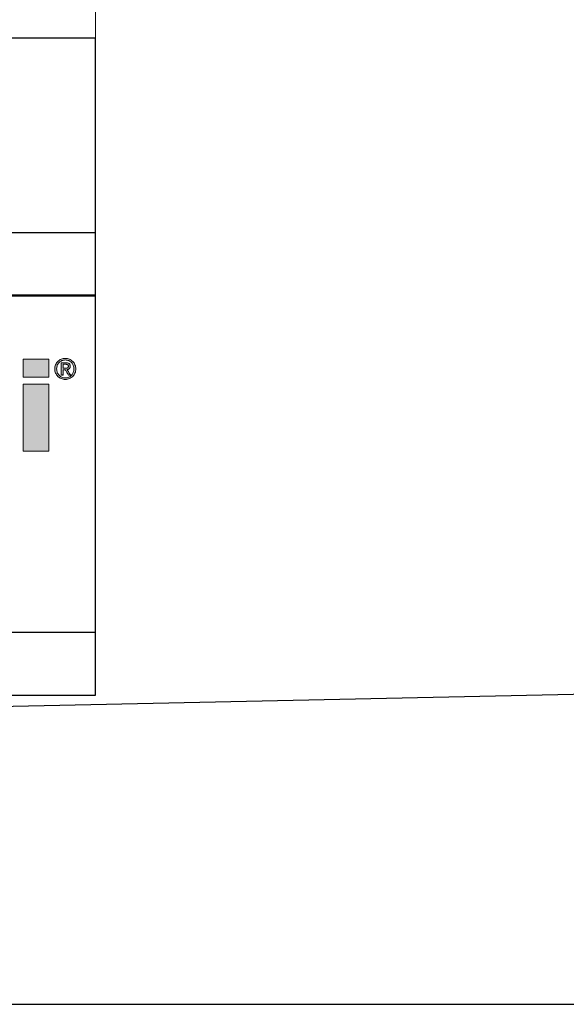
# Model space of a CAD drawing. Header units: millimetres. Extents: x -13716 to 13716, y -300 to 4365.
# Tile 3 of 30: x 2964 to 3654, y -300 to 942. Entities that reach past the tile are written whole.
import ezdxf
from ezdxf.enums import TextEntityAlignment as Align

# ---------------------------------------------------------------- set-up
doc = ezdxf.new("R2010")
doc.units = ezdxf.units.MM
doc.header["$LTSCALE"] = 15
for name, color, linetype, lineweight in [('AM_BOR', 7, 'Continuous', 25), ('Ebene 1', 7, 'Continuous', 25), ('Rahmen (ISO)', 7, 'Continuous', 70), ('Schraffur (ISO)', 7, 'Continuous', 18), ('Titel (ISO)', 7, 'Continuous', 50)]:
    doc.layers.add(name, color=color, linetype=linetype, lineweight=lineweight)
doc.styles.add('Pfeiltext', font='verdana.ttf')
doc.styles.get("Standard").update_dxf_attribs({"font": 'verdana.ttf'})
doc.styles.add('Textstil119', font='verdana.ttf')
doc.styles.add('Textstil121', font='verdana.ttf')
doc.styles.add('Textstil47', font='verdana.ttf')
doc.styles.add('Textstil64', font='verdana.ttf', dxfattribs={"width": 0.800000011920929})
doc.styles.add('Textstil75', font='verdana.ttf')
doc.styles.add('Textstil82', font='verdana.ttf')

# ---------------------------------------------------------------- blocks, each defined once
blk = doc.blocks.new('Ränder wedi_Zeichnungsrahmen')
at = {"layer": 'Rahmen (ISO)', "color": 208, "lineweight": 18, "true_color": 0x400040}
for p, q in [((204.0000000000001, 6.000000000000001), (204, 291)), ((20, 6.000000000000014), (204.0000000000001, 6.000000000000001))]:
    blk.add_line(p, q, dxfattribs=at)
blk = doc.blocks.new('Schriftfelder wedi Standard - Inch_Zoll ohne Toleranz')
at = {"layer": 'Schraffur (ISO)'}
for points in [[(-10.93280612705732, 25.48821071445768), (-10.93280612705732, 26.99831171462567), (-8.7821118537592, 26.99831171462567), (-8.7821118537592, 25.48821071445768)], [(-10.93280612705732, 19.25673867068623), (-8.7821118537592, 19.25673867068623), (-8.7821118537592, 24.8903876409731), (-10.93280612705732, 24.8903876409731)]]:
    blk.add_hatch(color=256, dxfattribs=at).paths.add_polyline_path(points)
h = blk.add_hatch(color=256, dxfattribs=at)
edge = h.paths.add_edge_path(flags=0)
edge.add_spline(control_points=[(-8.055894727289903, 25.8855771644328), (-8.038028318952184, 25.84043056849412), (-7.993895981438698, 25.75478583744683), (-7.904684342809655, 25.6429563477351), (-7.796574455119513, 25.55063131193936), (-7.671269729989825, 25.48040685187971), (-7.530341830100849, 25.4380737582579), (-7.382397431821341, 25.42270256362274), (-7.234421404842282, 25.43855549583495), (-7.094456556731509, 25.4797680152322), (-6.97012902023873, 25.55117490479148), (-6.862710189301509, 25.64314607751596), (-6.772206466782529, 25.75401432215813), (-6.709390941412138, 25.88613500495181), (-6.66368540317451, 26.0311056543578), (-6.652708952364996, 26.18564926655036), (-6.663875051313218, 26.33943107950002), (-6.709724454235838, 26.48136252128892), (-6.772055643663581, 26.61213308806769), (-6.863084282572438, 26.72140675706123), (-6.969854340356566, 26.81317400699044), (-7.095085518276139, 26.88198706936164), (-7.234100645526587, 26.92597128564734), (-7.382402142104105, 26.93802351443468), (-7.530662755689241, 26.9264557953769), (-7.670645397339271, 26.88134752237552), (-7.79684943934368, 26.81371562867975), (-7.904284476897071, 26.72160123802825), (-7.994155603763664, 26.61135374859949), (-8.060391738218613, 26.48224254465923), (-8.103637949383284, 26.33913163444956), (-8.116928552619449, 26.18565327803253), (-8.103914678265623, 26.03141010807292), (-8.07431294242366, 25.93211811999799), (-8.055894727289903, 25.8855771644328)], knot_values=[-1, -1, -1, -1, -0.9687690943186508, -0.9385136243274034, -0.9085278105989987, -0.8778589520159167, -0.8468240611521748, -0.8145097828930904, -0.7828452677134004, -0.7516649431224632, -0.7213472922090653, -0.6913818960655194, -0.6610761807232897, -0.6300757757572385, -0.5978268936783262, -0.5638815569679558, -0.5310491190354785, -0.4992980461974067, -0.4685057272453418, -0.4384438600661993, -0.4085647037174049, -0.3784003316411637, -0.3471606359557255, -0.3155261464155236, -0.283241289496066, -0.2521467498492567, -0.2216294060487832, -0.1917297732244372, -0.1617185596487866, -0.1306941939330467, -0.09899736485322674, -0.06615266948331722, -0.03219547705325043, 0, 0, 0, 0], degree=3, periodic=0)
edge = h.paths.add_edge_path()
edge.add_spline(control_points=[(-8.200604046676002, 26.53313885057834), (-8.224460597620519, 26.47985310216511), (-8.260799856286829, 26.36602977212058), (-8.278921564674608, 26.1855510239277), (-8.261230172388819, 26.00414735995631), (-8.206566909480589, 25.83275761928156), (-8.121663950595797, 25.68096494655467), (-8.01316079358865, 25.54819263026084), (-7.879527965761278, 25.44218324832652), (-7.726605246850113, 25.36226686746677), (-7.558619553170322, 25.31179496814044), (-7.381377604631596, 25.29394571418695), (-7.204399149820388, 25.31162780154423), (-7.037186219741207, 25.36239941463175), (-6.88516449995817, 25.44167066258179), (-6.754126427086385, 25.54928113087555), (-6.644514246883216, 25.68009791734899), (-6.563182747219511, 25.83355757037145), (-6.506356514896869, 26.0038974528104), (-6.491992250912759, 26.18551048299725), (-6.506651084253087, 26.3664087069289), (-6.563454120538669, 26.53372217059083), (-6.644504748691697, 26.6858817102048), (-6.754374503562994, 26.81567839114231), (-6.885447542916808, 26.92283993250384), (-7.036953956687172, 27.00312985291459), (-7.204326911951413, 27.05463680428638), (-7.381377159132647, 27.0693670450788), (-7.558693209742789, 27.05447441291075), (-7.726833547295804, 27.0032604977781), (-7.879255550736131, 26.92233050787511), (-8.012867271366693, 26.81673562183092), (-8.121829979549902, 26.6851226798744), (-8.177185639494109, 26.58544596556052), (-8.200604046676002, 26.53313885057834)], knot_values=[0, 0, 0, 0, 0.03149805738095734, 0.06387075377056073, 0.09725502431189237, 0.129121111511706, 0.160210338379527, 0.1905798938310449, 0.2210451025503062, 0.2515724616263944, 0.2831551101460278, 0.3150974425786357, 0.3470696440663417, 0.37846551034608, 0.408835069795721, 0.4389602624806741, 0.4693765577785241, 0.5002792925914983, 0.5321687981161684, 0.5655311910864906, 0.597881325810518, 0.6294030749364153, 0.6601351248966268, 0.6904067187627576, 0.7205058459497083, 0.7509509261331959, 0.7823552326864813, 0.8143039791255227, 0.8462228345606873, 0.87781387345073, 0.9084163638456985, 0.9388557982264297, 0.9690804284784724, 1, 1, 1, 1], degree=3, periodic=0)
h = blk.add_hatch(color=256, dxfattribs=at)
edge = h.paths.add_edge_path(flags=0)
edge.add_spline(control_points=[(-7.396273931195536, 26.2414252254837), (-7.373185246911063, 26.24052977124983), (-7.327719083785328, 26.24189934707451), (-7.272499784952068, 26.24549593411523), (-7.232064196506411, 26.25484625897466), (-7.205549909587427, 26.26548548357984), (-7.181819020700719, 26.28084826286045), (-7.160619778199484, 26.2995854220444), (-7.143270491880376, 26.32279024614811), (-7.131348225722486, 26.35181926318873), (-7.126028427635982, 26.38607631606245), (-7.125099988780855, 26.42128685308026), (-7.129419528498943, 26.45365640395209), (-7.138141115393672, 26.48082374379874), (-7.15245846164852, 26.50258066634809), (-7.169169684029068, 26.52085806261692), (-7.188703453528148, 26.53597642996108), (-7.218879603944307, 26.55128113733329), (-7.262094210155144, 26.56380816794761), (-7.307785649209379, 26.56719052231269), (-7.340021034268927, 26.5693805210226), (-7.357305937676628, 26.56940269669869), (-7.371031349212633, 26.56939856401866), (-7.397004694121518, 26.56939818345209), (-7.437179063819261, 26.56942997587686), (-7.487212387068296, 26.56928029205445), (-7.526448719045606, 26.56967756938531), (-7.55155489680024, 26.56911477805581), (-7.561029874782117, 26.56983477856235), (-7.569386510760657, 26.56865544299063), (-7.563589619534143, 26.55261079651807), (-7.567571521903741, 26.53481840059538), (-7.565179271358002, 26.48957712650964), (-7.566605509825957, 26.42698102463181), (-7.566524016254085, 26.36027681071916), (-7.565838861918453, 26.31006173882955), (-7.567482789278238, 26.27879957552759), (-7.563724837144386, 26.25884835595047), (-7.569279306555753, 26.24413595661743), (-7.563054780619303, 26.24023461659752), (-7.549206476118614, 26.24341769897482), (-7.509350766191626, 26.23909445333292), (-7.459663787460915, 26.24167881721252), (-7.417389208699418, 26.24148997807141), (-7.401904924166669, 26.2413662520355), (-7.397456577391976, 26.24147109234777), (-7.396273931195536, 26.2414252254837)], knot_values=[-1, -1, -1, -1, -0.9502870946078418, -0.9021752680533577, -0.8813237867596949, -0.8612420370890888, -0.8410507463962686, -0.8207978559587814, -0.8006427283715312, -0.7792801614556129, -0.7539989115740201, -0.7264643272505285, -0.7037414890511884, -0.6839982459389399, -0.6656691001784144, -0.6481914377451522, -0.6308773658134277, -0.6128583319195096, -0.5756711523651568, -0.5350238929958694, -0.5145170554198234, -0.5061655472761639, -0.4978450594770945, -0.4849843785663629, -0.4502882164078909, -0.4113686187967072, -0.3775171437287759, -0.3653955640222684, -0.3580253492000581, -0.3562707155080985, -0.3488263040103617, -0.3332391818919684, -0.3113007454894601, -0.2555355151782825, -0.1958617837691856, -0.1690377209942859, -0.1466107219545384, -0.1303721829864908, -0.1221135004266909, -0.1208620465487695, -0.1153612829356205, -0.0936395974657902, -0.03331408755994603, -0.009566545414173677, -0.002546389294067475, 0, 0, 0, 0], degree=3, periodic=0)
edge = h.paths.add_edge_path()
edge.add_spline(control_points=[(-7.326840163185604, 26.69816923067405), (-7.330131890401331, 26.69816280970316), (-7.342420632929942, 26.69817561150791), (-7.384563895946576, 26.69819861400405), (-7.493434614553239, 26.69731609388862), (-7.60681304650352, 26.70304051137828), (-7.694803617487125, 26.69589715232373), (-7.717149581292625, 26.7016470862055), (-7.737092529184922, 26.6883599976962), (-7.717026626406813, 26.63582300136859), (-7.730690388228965, 26.56361355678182), (-7.722745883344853, 26.40279308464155), (-7.728429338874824, 26.18308593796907), (-7.724025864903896, 25.96109162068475), (-7.729048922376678, 25.80321149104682), (-7.7205537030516, 25.72597758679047), (-7.732829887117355, 25.68148629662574), (-7.721296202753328, 25.66086018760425), (-7.675723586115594, 25.67748600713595), (-7.631029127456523, 25.66245014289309), (-7.591251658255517, 25.67038796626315), (-7.563418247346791, 25.66291506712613), (-7.568284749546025, 25.68638429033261), (-7.563606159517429, 25.7284834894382), (-7.567867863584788, 25.8166624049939), (-7.564486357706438, 25.92536833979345), (-7.569792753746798, 26.0194014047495), (-7.562662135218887, 26.07460687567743), (-7.572096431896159, 26.1033304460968), (-7.551743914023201, 26.11569349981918), (-7.522069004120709, 26.10784295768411), (-7.481301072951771, 26.11218997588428), (-7.440375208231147, 26.10867223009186), (-7.410031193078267, 26.11430092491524), (-7.387058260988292, 26.10397342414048), (-7.376182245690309, 26.07444175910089), (-7.335385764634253, 26.01956302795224), (-7.279991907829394, 25.92528179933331), (-7.207504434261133, 25.81675379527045), (-7.15649626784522, 25.72832349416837), (-7.124030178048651, 25.68650555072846), (-7.115281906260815, 25.66335822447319), (-7.089394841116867, 25.66994767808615), (-7.04343031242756, 25.66278122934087), (-6.995840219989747, 25.67791413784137), (-6.950110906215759, 25.66086802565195), (-6.939307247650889, 25.67369386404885), (-6.966842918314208, 25.69298043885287), (-6.978555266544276, 25.72748086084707), (-7.0293802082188, 25.79728168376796), (-7.089774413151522, 25.89584719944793), (-7.150841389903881, 25.99288068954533), (-7.20080142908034, 26.06465105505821), (-7.213991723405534, 26.0957859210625), (-7.243885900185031, 26.12419964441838), (-7.209886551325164, 26.12627017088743), (-7.172469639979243, 26.13475093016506), (-7.106694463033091, 26.15556340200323), (-7.042542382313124, 26.19732320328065), (-6.990211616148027, 26.25857666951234), (-6.966134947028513, 26.34439973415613), (-6.963748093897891, 26.43864285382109), (-6.981807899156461, 26.53299277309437), (-7.031273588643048, 26.61072357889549), (-7.107781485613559, 26.66486792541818), (-7.209701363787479, 26.69362543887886), (-7.285316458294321, 26.69825022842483), (-7.326840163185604, 26.69816923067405)], knot_values=[0, 0, 0, 0, 0.002245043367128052, 0.008381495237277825, 0.02873655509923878, 0.07663081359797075, 0.08486263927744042, 0.0898017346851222, 0.0910234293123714, 0.1004235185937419, 0.1190949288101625, 0.1447198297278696, 0.2075587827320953, 0.2703977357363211, 0.2960226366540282, 0.3146940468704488, 0.3240941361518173, 0.3248810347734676, 0.3301582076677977, 0.3493479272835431, 0.3575035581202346, 0.36086175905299, 0.3633551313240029, 0.3701703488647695, 0.3927769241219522, 0.4207026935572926, 0.4459688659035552, 0.4551112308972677, 0.4605966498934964, 0.4626068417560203, 0.4699097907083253, 0.4802697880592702, 0.4906297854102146, 0.4979327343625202, 0.5005692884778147, 0.5070694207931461, 0.517902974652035, 0.5478429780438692, 0.5809345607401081, 0.6077229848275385, 0.6157989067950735, 0.6187535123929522, 0.6223445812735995, 0.6310657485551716, 0.65158614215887, 0.6572292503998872, 0.6576153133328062, 0.6625676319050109, 0.6724044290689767, 0.6859045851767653, 0.719010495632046, 0.7521164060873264, 0.7656165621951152, 0.7754533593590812, 0.7804056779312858, 0.783475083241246, 0.7928671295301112, 0.8107324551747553, 0.8278677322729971, 0.8451541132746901, 0.8642265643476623, 0.8873281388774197, 0.9091720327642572, 0.928704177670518, 0.9485808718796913, 0.9716797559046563, 1, 1, 1, 1], degree=3, periodic=0)
at = {"layer": 'AM_BOR', "color": 7}
for p, q in [((-4.835435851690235, 53.99550874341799), (-188.8354355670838, 53.99550874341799)), ((-4.835435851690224, -1.254491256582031), (-4.835435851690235, 53.99550874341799)), ((-188.8354355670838, 37.64550874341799), (-4.835435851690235, 37.64550874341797)), ((-130.1354355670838, 4.045508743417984), (-4.835435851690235, 4.045508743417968)), ((-188.8354355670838, -1.254491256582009), (-4.835435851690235, -1.254491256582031))]:
    blk.add_line(p, q, dxfattribs=at)
at = {"layer": 'Ebene 1', "lineweight": 5}
for p, q in [((-10.93280612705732, 25.48821071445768), (-10.93280612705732, 26.99831171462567)), ((-10.93280612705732, 26.99831171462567), (-8.7821118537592, 26.99831171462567)), ((-8.7821118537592, 26.99831171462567), (-8.7821118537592, 25.48821071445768)), ((-8.7821118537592, 25.48821071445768), (-10.93280612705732, 25.48821071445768)), ((-10.93280612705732, 19.25673867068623), (-10.93280612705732, 24.8903876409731)), ((-10.93280612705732, 24.8903876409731), (-8.7821118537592, 24.8903876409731)), ((-8.7821118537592, 24.8903876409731), (-8.7821118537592, 19.25673867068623)), ((-8.7821118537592, 19.25673867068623), (-10.93280612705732, 19.25673867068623))]:
    blk.add_line(p, q, dxfattribs=at)
for points, knots in [([(-8.200604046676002, 26.53313885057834), (-8.177185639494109, 26.58544596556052), (-8.121829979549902, 26.6851226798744), (-8.012867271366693, 26.81673562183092), (-7.879255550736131, 26.92233050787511), (-7.726833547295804, 27.0032604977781), (-7.558693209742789, 27.05447441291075), (-7.381377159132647, 27.0693670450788), (-7.204326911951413, 27.05463680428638), (-7.036953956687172, 27.00312985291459), (-6.885447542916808, 26.92283993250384), (-6.754374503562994, 26.81567839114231), (-6.644504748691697, 26.6858817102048), (-6.563454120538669, 26.53372217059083), (-6.506651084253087, 26.3664087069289), (-6.491992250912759, 26.18551048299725), (-6.506356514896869, 26.0038974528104), (-6.563182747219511, 25.83355757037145), (-6.644514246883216, 25.68009791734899), (-6.754126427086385, 25.54928113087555), (-6.88516449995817, 25.44167066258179), (-7.037186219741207, 25.36239941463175), (-7.204399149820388, 25.31162780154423), (-7.381377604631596, 25.29394571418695), (-7.558619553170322, 25.31179496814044), (-7.726605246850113, 25.36226686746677), (-7.879527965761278, 25.44218324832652), (-8.01316079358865, 25.54819263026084), (-8.121663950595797, 25.68096494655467), (-8.206566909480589, 25.83275761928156), (-8.261230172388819, 26.00414735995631), (-8.278921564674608, 26.1855510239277), (-8.260799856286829, 26.36602977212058), (-8.224460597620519, 26.47985310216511), (-8.200604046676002, 26.53313885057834)], [0, 0, 0, 0, 0.03091957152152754, 0.06114420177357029, 0.0915836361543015, 0.12218612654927, 0.1537771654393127, 0.1856960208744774, 0.2176447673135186, 0.249049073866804, 0.2794941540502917, 0.3095932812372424, 0.3398648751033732, 0.3705969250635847, 0.402118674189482, 0.4344688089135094, 0.4678312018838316, 0.4997207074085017, 0.530623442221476, 0.5610397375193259, 0.591164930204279, 0.62153448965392, 0.6529303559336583, 0.6849025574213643, 0.7168448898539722, 0.7484275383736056, 0.7789548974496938, 0.8094201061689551, 0.839789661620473, 0.870878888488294, 0.9027449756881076, 0.9361292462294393, 0.9685019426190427, 1, 1, 1, 1]), ([(-8.055894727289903, 25.8855771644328), (-8.038028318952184, 25.84043056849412), (-7.993895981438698, 25.75478583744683), (-7.904684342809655, 25.6429563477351), (-7.796574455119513, 25.55063131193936), (-7.671269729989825, 25.48040685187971), (-7.530341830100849, 25.4380737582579), (-7.382397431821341, 25.42270256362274), (-7.234421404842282, 25.43855549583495), (-7.094456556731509, 25.4797680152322), (-6.97012902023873, 25.55117490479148), (-6.862710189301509, 25.64314607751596), (-6.772206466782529, 25.75401432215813), (-6.709390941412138, 25.88613500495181), (-6.66368540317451, 26.0311056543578), (-6.652708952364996, 26.18564926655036), (-6.663875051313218, 26.33943107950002), (-6.709724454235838, 26.48136252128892), (-6.772055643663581, 26.61213308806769), (-6.863084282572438, 26.72140675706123), (-6.969854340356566, 26.81317400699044), (-7.095085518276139, 26.88198706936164), (-7.234100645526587, 26.92597128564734), (-7.382402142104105, 26.93802351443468), (-7.530662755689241, 26.9264557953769), (-7.670645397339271, 26.88134752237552), (-7.79684943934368, 26.81371562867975), (-7.904284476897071, 26.72160123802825), (-7.994155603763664, 26.61135374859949), (-8.060391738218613, 26.48224254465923), (-8.103637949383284, 26.33913163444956), (-8.116928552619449, 26.18565327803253), (-8.103914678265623, 26.03141010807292), (-8.07431294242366, 25.93211811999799), (-8.055894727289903, 25.8855771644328)], [0, 0, 0, 0, 0.03123090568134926, 0.06148637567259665, 0.09147218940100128, 0.1221410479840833, 0.1531759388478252, 0.1854902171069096, 0.2171547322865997, 0.2483350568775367, 0.2786527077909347, 0.3086181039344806, 0.3389238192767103, 0.3699242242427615, 0.4021731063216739, 0.4361184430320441, 0.4689508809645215, 0.5007019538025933, 0.5314942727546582, 0.5615561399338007, 0.5914352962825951, 0.6215996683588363, 0.6528393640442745, 0.6844738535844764, 0.716758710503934, 0.7478532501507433, 0.7783705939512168, 0.8082702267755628, 0.8382814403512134, 0.8693058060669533, 0.9010026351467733, 0.9338473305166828, 0.9678045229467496, 1, 1, 1, 1]), ([(-7.326840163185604, 26.69816923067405), (-7.285316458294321, 26.69825022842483), (-7.209701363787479, 26.69362543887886), (-7.107781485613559, 26.66486792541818), (-7.031273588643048, 26.61072357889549), (-6.981807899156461, 26.53299277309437), (-6.963748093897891, 26.43864285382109), (-6.966134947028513, 26.34439973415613), (-6.990211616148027, 26.25857666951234), (-7.042542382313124, 26.19732320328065), (-7.106694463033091, 26.15556340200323), (-7.172469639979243, 26.13475093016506), (-7.209886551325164, 26.12627017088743), (-7.243885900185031, 26.12419964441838), (-7.213991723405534, 26.0957859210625), (-7.20080142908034, 26.06465105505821), (-7.150841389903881, 25.99288068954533), (-7.089774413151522, 25.89584719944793), (-7.0293802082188, 25.79728168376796), (-6.978555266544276, 25.72748086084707), (-6.966842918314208, 25.69298043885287), (-6.939307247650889, 25.67369386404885), (-6.950110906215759, 25.66086802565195), (-6.995840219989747, 25.67791413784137), (-7.04343031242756, 25.66278122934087), (-7.089394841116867, 25.66994767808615), (-7.115281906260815, 25.66335822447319), (-7.124030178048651, 25.68650555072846), (-7.15649626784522, 25.72832349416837), (-7.207504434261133, 25.81675379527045), (-7.279991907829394, 25.92528179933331), (-7.335385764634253, 26.01956302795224), (-7.376182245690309, 26.07444175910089), (-7.387058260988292, 26.10397342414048), (-7.410031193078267, 26.11430092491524), (-7.440375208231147, 26.10867223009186), (-7.481301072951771, 26.11218997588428), (-7.522069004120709, 26.10784295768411), (-7.551743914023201, 26.11569349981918), (-7.572096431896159, 26.1033304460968), (-7.562662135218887, 26.07460687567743), (-7.569792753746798, 26.0194014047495), (-7.564486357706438, 25.92536833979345), (-7.567867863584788, 25.8166624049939), (-7.563606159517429, 25.7284834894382), (-7.568284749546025, 25.68638429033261), (-7.563418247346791, 25.66291506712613), (-7.591251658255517, 25.67038796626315), (-7.631029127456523, 25.66245014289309), (-7.675723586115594, 25.67748600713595), (-7.721296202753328, 25.66086018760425), (-7.732829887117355, 25.68148629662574), (-7.7205537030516, 25.72597758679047), (-7.729048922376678, 25.80321149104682), (-7.724025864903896, 25.96109162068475), (-7.728429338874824, 26.18308593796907), (-7.722745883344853, 26.40279308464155), (-7.730690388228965, 26.56361355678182), (-7.717026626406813, 26.63582300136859), (-7.737092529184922, 26.6883599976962), (-7.717149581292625, 26.7016470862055), (-7.694803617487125, 26.69589715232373), (-7.60681304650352, 26.70304051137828), (-7.493434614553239, 26.69731609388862), (-7.384563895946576, 26.69819861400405), (-7.342420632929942, 26.69817561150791), (-7.330131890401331, 26.69816280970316), (-7.326840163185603, 26.69816923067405)], [0, 0, 0, 0, 0.0283202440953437, 0.0514191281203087, 0.07129582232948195, 0.09082796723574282, 0.1126718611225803, 0.1357734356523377, 0.1548458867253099, 0.1721322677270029, 0.1892675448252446, 0.2071328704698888, 0.216524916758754, 0.2195943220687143, 0.2245466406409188, 0.2343834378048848, 0.2478835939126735, 0.2809895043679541, 0.3140954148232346, 0.3275955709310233, 0.3374323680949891, 0.3423846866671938, 0.3427707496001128, 0.34841385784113, 0.3689342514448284, 0.3776554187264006, 0.3812464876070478, 0.3842010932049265, 0.3922770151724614, 0.4190654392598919, 0.4521570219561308, 0.4820970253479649, 0.4929305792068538, 0.4994307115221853, 0.5020672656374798, 0.5093702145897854, 0.5197302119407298, 0.5300902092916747, 0.5373931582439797, 0.5394033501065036, 0.5448887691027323, 0.5540311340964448, 0.5792973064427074, 0.6072230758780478, 0.6298296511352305, 0.6366448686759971, 0.63913824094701, 0.6424964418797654, 0.6506520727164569, 0.6698417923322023, 0.6751189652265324, 0.6759058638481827, 0.6853059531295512, 0.7039773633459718, 0.7296022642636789, 0.7924412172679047, 0.8552801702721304, 0.8809050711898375, 0.8995764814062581, 0.9089765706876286, 0.9101982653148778, 0.9151373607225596, 0.9233691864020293, 0.9712634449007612, 0.9916185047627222, 0.997754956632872, 1, 1, 1, 1]), ([(-7.396273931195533, 26.2414252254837), (-7.373185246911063, 26.24052977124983), (-7.327719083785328, 26.24189934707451), (-7.272499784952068, 26.24549593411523), (-7.232064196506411, 26.25484625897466), (-7.205549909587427, 26.26548548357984), (-7.181819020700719, 26.28084826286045), (-7.160619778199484, 26.2995854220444), (-7.143270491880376, 26.32279024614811), (-7.131348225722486, 26.35181926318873), (-7.126028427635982, 26.38607631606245), (-7.125099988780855, 26.42128685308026), (-7.129419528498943, 26.45365640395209), (-7.138141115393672, 26.48082374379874), (-7.15245846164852, 26.50258066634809), (-7.169169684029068, 26.52085806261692), (-7.188703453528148, 26.53597642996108), (-7.218879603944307, 26.55128113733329), (-7.262094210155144, 26.56380816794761), (-7.307785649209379, 26.56719052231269), (-7.340021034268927, 26.5693805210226), (-7.357305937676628, 26.56940269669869), (-7.371031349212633, 26.56939856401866), (-7.397004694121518, 26.56939818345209), (-7.437179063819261, 26.56942997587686), (-7.487212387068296, 26.56928029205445), (-7.526448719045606, 26.56967756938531), (-7.55155489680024, 26.56911477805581), (-7.561029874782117, 26.56983477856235), (-7.569386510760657, 26.56865544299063), (-7.563589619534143, 26.55261079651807), (-7.567571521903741, 26.53481840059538), (-7.565179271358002, 26.48957712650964), (-7.566605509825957, 26.42698102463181), (-7.566524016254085, 26.36027681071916), (-7.565838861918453, 26.31006173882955), (-7.567482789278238, 26.27879957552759), (-7.563724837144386, 26.25884835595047), (-7.569279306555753, 26.24413595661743), (-7.563054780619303, 26.24023461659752), (-7.549206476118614, 26.24341769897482), (-7.509350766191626, 26.23909445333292), (-7.459663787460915, 26.24167881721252), (-7.417389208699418, 26.24148997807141), (-7.401904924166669, 26.2413662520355), (-7.397456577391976, 26.24147109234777), (-7.396273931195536, 26.2414252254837)], [0, 0, 0, 0, 0.04971290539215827, 0.09782473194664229, 0.1186762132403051, 0.1387579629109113, 0.1589492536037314, 0.1792021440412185, 0.1993572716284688, 0.2207198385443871, 0.2460010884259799, 0.2735356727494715, 0.2962585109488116, 0.3160017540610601, 0.3343308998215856, 0.3518085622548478, 0.3691226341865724, 0.3871416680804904, 0.4243288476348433, 0.4649761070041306, 0.4854829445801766, 0.4938344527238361, 0.5021549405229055, 0.5150156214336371, 0.5497117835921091, 0.5886313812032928, 0.6224828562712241, 0.6346044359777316, 0.6419746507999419, 0.6437292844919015, 0.6511736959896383, 0.6667608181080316, 0.6886992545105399, 0.7444644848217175, 0.8041382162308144, 0.8309622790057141, 0.8533892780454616, 0.8696278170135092, 0.8778864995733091, 0.8791379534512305, 0.8846387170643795, 0.9063604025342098, 0.966685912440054, 0.9904334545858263, 0.9974536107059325, 1, 1, 1, 1])]:
    blk.add_open_spline(points, degree=3, knots=knots, dxfattribs=at)
at = {"layer": 'Titel (ISO)'}
blk.add_line((-84.03543585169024, 32.34550874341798), (-4.835435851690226, 32.34550874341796), dxfattribs=at)
at = {"layer": 'AM_BOR', "color": 7}
for tag, p, height, style in [('Zeichnungsnummer_001', (-173.2383905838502, 49.43305073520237), 3.00000011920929, 'Textstil75'), ('Artikelnummer_001', (-145.0642880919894, 44.44372461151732), 2.487309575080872, 'Textstil82')]:
    blk.add_attdef(tag, p, '', height=height, dxfattribs=dict(at, style=style))
blk.add_attdef('TITEL_001', (-76.3066579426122, 46.1775772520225), '', height=2.5, dxfattribs=at)
at = {"layer": 'AM_BOR', "color": 7, "style": 'Textstil82'}
blk.add_attdef('PROJEKT', text='', height=2.487309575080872, dxfattribs=at).set_placement((-144.8354355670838, 41.98281831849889), align=Align.TOP_LEFT)
at = {"layer": 'AM_BOR', "color": 7, "style": 'Textstil64', "width": 0.8}
for tag, p in [('ERSTELLUNGSDATUM_001', (-115.1472556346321, 28.69550873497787)), ('KONSTRUKTEUR_001', (-94.00716185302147, 28.67133143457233)), ('ERSTELLUNGSDATUM_001', (-115.3460467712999, 23.55467596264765)), ('KONSTRUKTEUR_001', (-94.00716185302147, 23.37133143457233))]:
    blk.add_attdef(tag, p, '', height=2.000000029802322, dxfattribs=at)
at = {"layer": 'AM_BOR', "color": 7, "style": 'Textstil64', "width": 0.7999999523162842}
for tag, p in [('KONTROLLDATUM', (-108.7354355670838, 19.09550874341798)), ('KONTROLLIERT_VON', (-92.73543585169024, 19.09550874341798))]:
    blk.add_attdef(tag, text='', height=2.000000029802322, dxfattribs=at).set_placement(p, align=Align.MIDDLE_CENTER)
at = {"layer": 'Titel (ISO)', "color": 7, "style": 'Pfeiltext'}
blk.add_attdef('BESCHREIBUNG_001', (-70.66377724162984, 40.38459537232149), '', height=2.000000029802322, dxfattribs=at)
at = {"layer": 'Titel (ISO)'}
for tag, p, height, style in [('Anfänglicher_Ansichtsmaßstab_001', (-64.5021920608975, 33.83711386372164), 2.5, 'Textstil47'), ('REVISIONSNUMMER_001', (-74.87694023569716, -0.5444913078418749), 1.790000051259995, 'Textstil121'), ('STATUS_001', (-52.63301829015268, -0.6250352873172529), 1.790000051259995, 'Textstil121')]:
    blk.add_attdef(tag, p, '', height=height, dxfattribs=dict(at, style=style))
at = {"layer": 'Titel (ISO)', "style": 'Textstil47'}
blk.add_attdef('<MASSE3;>', text='', height=2.5, dxfattribs=at).set_placement((-26.83543585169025, 36.34550874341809), align=Align.TOP_LEFT)
at = {"layer": 'Titel (ISO)', "style": 'Textstil119'}
for tag, p in [('MATERIAL', (-159.8354355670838, 35.345508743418)), ('FIRMA', (-159.8354355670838, 24.74550874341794)), ('Bauvorhaben', (-159.8354355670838, 19.44550874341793))]:
    blk.add_attdef(tag, text='', height=1.889999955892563, dxfattribs=at).set_placement(p, align=Align.TOP_CENTER)

msp = doc.modelspace()

# ---------------------------------------------------------------- linework, layer by layer
for p, q in [((13525.3012069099, 299.9999999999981), (1147.301206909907, 37.4999999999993)), ((914.9999999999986, -300.0000000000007), (13716, -300.000000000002))]:
    msp.add_line(p, q)

# ---------------------------------------------------------------- block references
at = {"xscale": 15, "yscale": 15, "zscale": 15}
for name, p in [('Ränder wedi_Zeichnungsrahmen', (0, 0)), ('Schriftfelder wedi Standard - Inch_Zoll ohne Toleranz', (3132.531537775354, 108.8173688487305))]:
    msp.add_blockref(name, p, dxfattribs=at)

doc.saveas('drawing.dxf')
